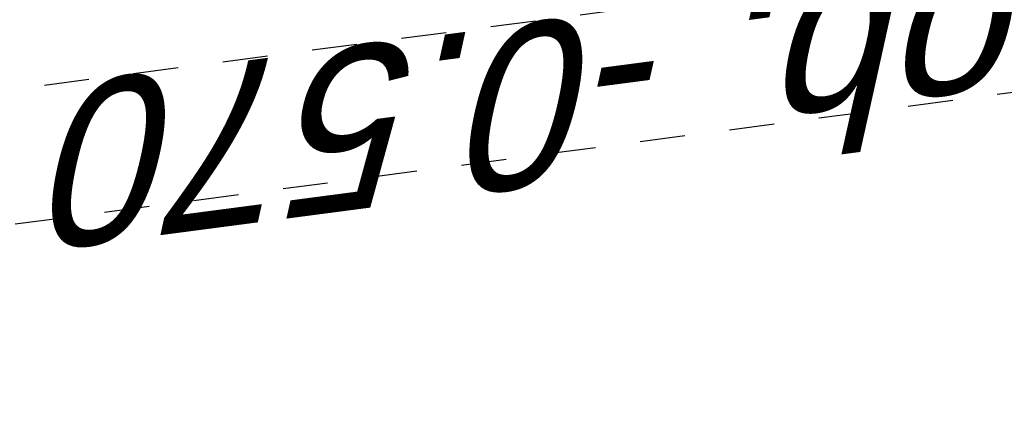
# Model space of a CAD drawing. Header units: metres. Extents: x 118052 to 118564, y 454784 to 455719.
# Tile 55 of 160: x 118253.453 to 118255.639, y 455251.166 to 455252.039. Entities that reach past the tile are written whole.
import ezdxf

# ---------------------------------------------------------------- set-up
doc = ezdxf.new("R2010")
doc.units = ezdxf.units.M
doc.header["$LTSCALE"] = 0.5
doc.linetypes.add('AM_ISO08W050', pattern=[18, 12, -1.5, 3, -1.5])
doc.linetypes.add('Tauw_L_Center2', pattern=[6.4990000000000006, 4, -0.833, 0.833, -0.833])
doc.layers.add('AM_7', color=6, linetype='AM_ISO08W050', lineweight=25)
for name, color, linetype in [('Koningsstal VIEUWPORT', 254, 'Continuous'), ('ME_N_D_EB00----hollandia~-_-----', 135, 'Continuous'), ('ZU_B_-_AL999---LR_pvc125_sdr00__18_^200~N_-----', 1, 'Continuous'), ('ZU_B_-_EL995---LO_pvc125_sdr00~H_-----', 1, 'Tauw_L_Center2')]:
    doc.layers.add(name, color=color, linetype=linetype)
doc.styles.add('tcb_isocp', font='tcb_isocp.shx')

# ---------------------------------------------------------------- blocks, each defined once
blk = doc.blocks.new('slibverwerkingsgebouw')
at = {"layer": 'AM_7'}
blk.add_line((49.72726584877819, 400.0339973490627), (46.28280770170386, 5451.992628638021), dxfattribs=at)
blk = doc.blocks.new('Leidingen')
at = {"layer": 'ZU_B_-_EL995---LO_pvc125_sdr00~H_-----'}
blk.add_lwpolyline([(-207549.2113998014, 1498.804249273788), (-207549.2113999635, -12384.85215291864)], dxfattribs=at)
at = {"layer": 'ME_N_D_EB00----hollandia~-_-----'}
blk.add_blockref('slibverwerkingsgebouw', (-207895.6720798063, -6715.731824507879), dxfattribs=at)
at = {"layer": 'ZU_B_-_AL999---LR_pvc125_sdr00__18_^200~N_-----', "style": 'tcb_isocp', "oblique": 20.00023775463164}
blk.add_text('bob. -0.570', height=359.9999999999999, rotation=90.00544024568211, dxfattribs=at).set_placement((-207553.4258599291, -6602.193081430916))

msp = doc.modelspace()

# ---------------------------------------------------------------- block references
at = {"layer": 'Koningsstal VIEUWPORT', "color": 6, "xscale": 0.0009975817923, "yscale": 0.0009975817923, "zscale": 0.0009975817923, "rotation": 97.46987594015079}
msp.add_blockref('Leidingen', (118222.5204054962, 455456.6506997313), dxfattribs=at)

doc.saveas('drawing.dxf')
